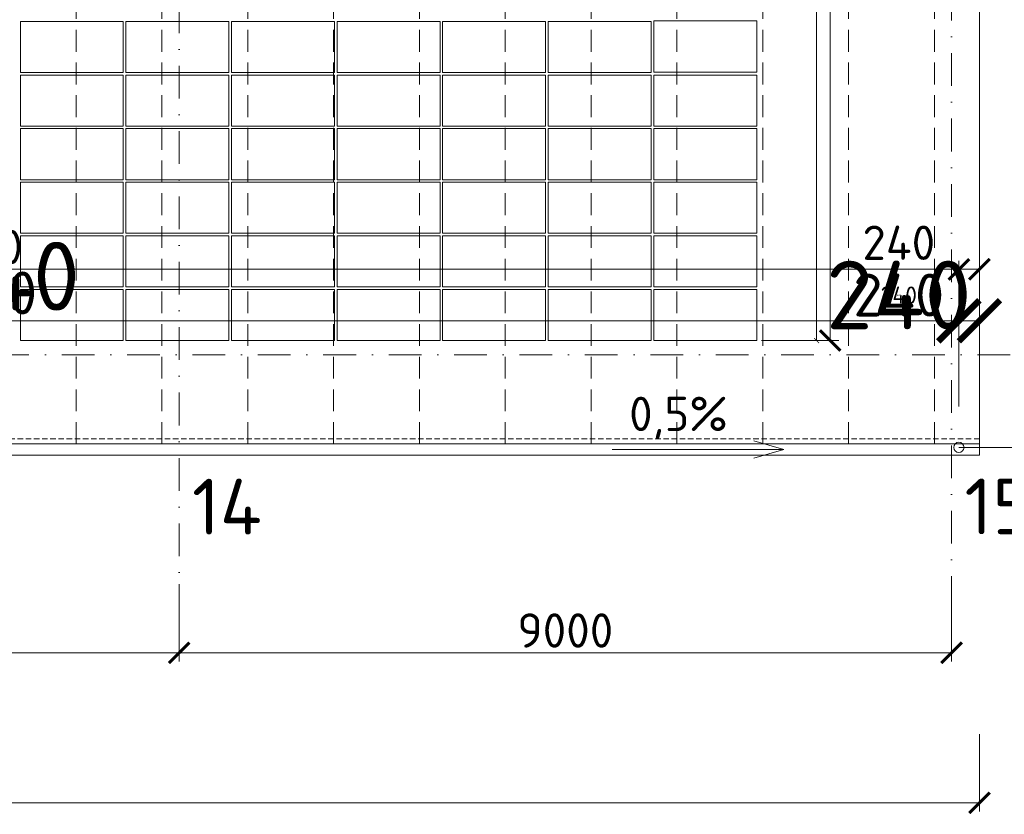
# Model space of a CAD drawing. Header units: millimetres. Extents: x -725694 to 5289369, y -1488057 to 2187451.
# Tile 206 of 256: x 127692 to 139164, y 144642 to 153905. Entities that reach past the tile are written whole.
import ezdxf

# ---------------------------------------------------------------- set-up
doc = ezdxf.new("R2010")
doc.units = ezdxf.units.MM
for name, pattern in [('CENTERX2', [101.6, 63.5, -12.7, 12.7, -12.7]), ('DASHDOT', [25.4, 12.7, -6.35, 0, -6.35]), ('DASHED', [19.05, 12.7, -6.35]), ('HIDDEN', [9.525, 6.35, -3.175]), ('ČÁRKOVANÁ', [19.05, 12.7, -6.35])]:
    doc.linetypes.add(name, pattern=pattern)
doc.layers.get('Defpoints').update_dxf_attribs({"color": 8})
for name, color, linetype, lineweight in [('___FVE_návrh var.2', 6, 'Continuous', 5), ('A99_N_kce-pod', 7, 'DASHED', 20), ('A99_N_kce-pohl', 1, 'Continuous', 9), ('A99_N_koty-200', 5, 'Continuous', 5), ('A99_N_koty-200 @ 1', 5, 'Continuous', 5), ('A99_N_koty-200 @ 10', 5, 'Continuous', 5), ('A99_N_koty-200 @ 100', 5, 'Continuous', 5), ('A99_N_koty-200 @ 200', 5, 'Continuous', 5), ('A99_N_koty-200 @ 250 (1)', 5, 'Continuous', 5), ('A99_N_koty-200 @ 250 (2)', 5, 'Continuous', 5), ('A99_N_koty-200 @ 400', 5, 'Continuous', 5), ('A99_N_koty-200 @ 50 (2)', 5, 'Continuous', 5), ('A99_N_koty-vysk', 160, 'Continuous', 5), ('A99_N_txt-popis-200', 240, 'Continuous', 5), ('A99_N_znaceni 200', 5, 'Continuous', 5), ('A99_S_osy', 1, 'CENTERX2', 5)]:
    doc.layers.add(name, color=color, linetype=linetype, lineweight=lineweight)
doc.styles.add('A99_kota', font='isocpeur.ttf', dxfattribs={"height": 2})
doc.styles.add('ad_popis 100', font='isocpeur.ttf', dxfattribs={"height": 200})
doc.dimstyles.new('A99_kota_200 new', dxfattribs={"dimscale": 200, "dimtxt": 2, "dimasz": 1.2, "dimexe": 0.5, "dimexo": 1.5, "dimgap": 0.3, "dimtad": 1, "dimdec": 0, "dimzin": 3, "dimdsep": 46, "dimtxsty": 'A99_kota', "dimblk": 'ARCHTICK', "dimcen": 2.5, "dimazin": 2, "dimtfac": 0.75, "dimtdec": 0, "dimtmove": 2, "dimatfit": 0, "dimfxl": 0, "dimtolj": 1, "dimtzin": 0, "dimlwd": 5, "dimlwe": 5, "dimarcsym": 0})

# ---------------------------------------------------------------- blocks, each defined once
blk = doc.blocks.new('_ArchTick')
at = {"color": 0, "linetype": 'ByBlock', "const_width": 0.15}
blk.add_lwpolyline([(-0.5, -0.5), (0.5, 0.5)], dxfattribs=at)
blk = doc.blocks.new('*D176')
at = {"layer": 'A99_N_koty-200', "color": 0, "linetype": 'Continuous', "lineweight": 5, "ltscale": 10, "transparency": 16777216}
for p, q in [((129550, 147325), (129550, 146425)), ((138550, 147325), (138550, 146425)), ((138550, 146525), (129550, 146525))]:
    blk.add_line(p, q, dxfattribs=at)
at = {"layer": 'Defpoints', "color": 0, "linetype": 'Continuous', "lineweight": 0, "ltscale": 10, "transparency": 16777216}
for p in [(129550, 149400), (138550, 149400), (129550, 146525)]:
    blk.add_point(p, dxfattribs=at)
at = {"layer": 'A99_N_koty-200', "color": 0, "linetype": 'Continuous', "lineweight": 5, "ltscale": 10, "transparency": 16777216, "xscale": 240, "yscale": 240, "zscale": 240, "rotation": 180}
blk.add_blockref('_ArchTick', (129550, 146525), dxfattribs=at)
at = {"layer": 'A99_N_koty-200', "color": 0, "linetype": 'Continuous', "lineweight": 5, "ltscale": 10, "transparency": 16777216, "xscale": 240, "yscale": 240, "zscale": 240}
blk.add_blockref('_ArchTick', (138550, 146525), dxfattribs=at)
at = {"layer": 'A99_N_koty-200', "color": 0, "linetype": 'Continuous', "ltscale": 10, "transparency": 16777216, "insert": (134050, 146785), "char_height": 400, "attachment_point": 5, "style": 'A99_kota'}
blk.add_mtext('\\A1;9000', dxfattribs=at)
blk = doc.blocks.new('*D177')
at = {"layer": 'A99_N_koty-200', "color": 0, "linetype": 'Continuous', "lineweight": 5, "ltscale": 10, "transparency": 16777216}
for p, q in [((120550, 147325), (120550, 146425)), ((129550, 147325), (129550, 146425)), ((129550, 146525), (120550, 146525))]:
    blk.add_line(p, q, dxfattribs=at)
at = {"layer": 'Defpoints', "color": 0, "linetype": 'Continuous', "lineweight": 0, "ltscale": 10, "transparency": 16777216}
for p in [(120550, 149400), (129550, 149400), (120550, 146525)]:
    blk.add_point(p, dxfattribs=at)
at = {"layer": 'A99_N_koty-200', "color": 0, "linetype": 'Continuous', "lineweight": 5, "ltscale": 10, "transparency": 16777216, "xscale": 240, "yscale": 240, "zscale": 240, "rotation": 180}
blk.add_blockref('_ArchTick', (120550, 146525), dxfattribs=at)
at = {"layer": 'A99_N_koty-200', "color": 0, "linetype": 'Continuous', "lineweight": 5, "ltscale": 10, "transparency": 16777216, "xscale": 240, "yscale": 240, "zscale": 240}
blk.add_blockref('_ArchTick', (129550, 146525), dxfattribs=at)
at = {"layer": 'A99_N_koty-200', "color": 0, "linetype": 'Continuous', "ltscale": 10, "transparency": 16777216, "insert": (125050, 146785), "char_height": 400, "attachment_point": 5, "style": 'A99_kota'}
blk.add_mtext('\\A1;9000', dxfattribs=at)
blk = doc.blocks.new('*D190')
at = {"layer": 'A99_N_koty-200', "color": 0, "linetype": 'Continuous', "lineweight": 5, "ltscale": 10, "transparency": 16777216}
for p, q in [((-650, 145575), (-650, 144675)), ((138876, 145575), (138876, 144675)), ((138876, 144775), (-650, 144775))]:
    blk.add_line(p, q, dxfattribs=at)
at = {"layer": 'Defpoints', "color": 0, "linetype": 'Continuous', "lineweight": 0, "ltscale": 10, "transparency": 16777216}
for p in [(-650, 148705), (138876, 148705), (-650, 144775)]:
    blk.add_point(p, dxfattribs=at)
at = {"layer": 'A99_N_koty-200', "color": 0, "linetype": 'Continuous', "lineweight": 5, "ltscale": 10, "transparency": 16777216, "xscale": 240, "yscale": 240, "zscale": 240, "rotation": 180}
blk.add_blockref('_ArchTick', (-650, 144775), dxfattribs=at)
at = {"layer": 'A99_N_koty-200', "color": 0, "linetype": 'Continuous', "lineweight": 5, "ltscale": 10, "transparency": 16777216, "xscale": 240, "yscale": 240, "zscale": 240}
blk.add_blockref('_ArchTick', (138876, 144775), dxfattribs=at)
at = {"layer": 'A99_N_koty-200', "color": 0, "linetype": 'Continuous', "ltscale": 10, "transparency": 16777216, "insert": (69113, 145035), "char_height": 400, "attachment_point": 5, "style": 'A99_kota'}
blk.add_mtext('\\A1;139526', dxfattribs=at)
blk = doc.blocks.new('*D4653')
at = {"layer": 'A99_N_koty-200', "color": 0, "linetype": 'Continuous', "lineweight": 5, "ltscale": 10, "transparency": 16777216}
for p, q in [((115495, 150195), (115495, 151095)), ((138635, 150195), (138635, 151095)), ((115495, 150995), (138635, 150995))]:
    blk.add_line(p, q, dxfattribs=at)
at = {"layer": 'Defpoints', "color": 0, "linetype": 'Continuous', "lineweight": 0, "ltscale": 10, "transparency": 16777216}
for p in [(138635, 150995), (115495, 148920), (138635, 148920)]:
    blk.add_point(p, dxfattribs=at)
at = {"layer": 'A99_N_koty-200', "color": 0, "linetype": 'Continuous', "lineweight": 5, "ltscale": 10, "transparency": 16777216, "xscale": 240, "yscale": 240, "zscale": 240, "rotation": 180}
blk.add_blockref('_ArchTick', (115495, 150995), dxfattribs=at)
at = {"layer": 'A99_N_koty-200', "color": 0, "linetype": 'Continuous', "lineweight": 5, "ltscale": 10, "transparency": 16777216, "xscale": 240, "yscale": 240, "zscale": 240}
blk.add_blockref('_ArchTick', (138635, 150995), dxfattribs=at)
at = {"layer": 'A99_N_koty-200', "color": 0, "linetype": 'Continuous', "ltscale": 10, "transparency": 16777216, "insert": (127065, 151255), "char_height": 400, "attachment_point": 5, "style": 'A99_kota'}
blk.add_mtext('\\A1;23140', dxfattribs=at)
blk = doc.blocks.new('*D4654')
at = {"layer": 'A99_N_koty-200', "color": 0, "linetype": 'Continuous', "lineweight": 5, "ltscale": 10, "transparency": 16777216}
for p, q in [((115495, 149995), (115495, 150445)), ((138635, 149995), (138635, 150445)), ((115495, 150395), (138635, 150395))]:
    blk.add_line(p, q, dxfattribs=at)
at = {"layer": 'Defpoints', "color": 0, "linetype": 'Continuous', "lineweight": 0, "ltscale": 10, "transparency": 16777216}
for p in [(138635, 150395), (115495, 148920), (138635, 148920)]:
    blk.add_point(p, dxfattribs=at)
at = {"layer": 'A99_N_koty-200', "color": 0, "linetype": 'Continuous', "lineweight": 5, "ltscale": 10, "transparency": 16777216, "xscale": 120, "yscale": 120, "zscale": 120, "rotation": 180}
blk.add_blockref('_ArchTick', (115495, 150395), dxfattribs=at)
at = {"layer": 'A99_N_koty-200', "color": 0, "linetype": 'Continuous', "lineweight": 5, "ltscale": 10, "transparency": 16777216, "xscale": 120, "yscale": 120, "zscale": 120}
blk.add_blockref('_ArchTick', (138635, 150395), dxfattribs=at)
at = {"layer": 'A99_N_koty-200', "color": 0, "linetype": 'Continuous', "ltscale": 10, "transparency": 16777216, "insert": (127065, 150525), "char_height": 200, "attachment_point": 5, "style": 'A99_kota'}
blk.add_mtext('\\A1;23140', dxfattribs=at)
blk = doc.blocks.new('*D4655')
at = {"layer": 'A99_N_koty-200', "color": 0, "linetype": 'Continuous', "lineweight": 5, "ltscale": 10, "transparency": 16777216}
for p, q in [((115495, 150391), (115495, 150395.5)), ((115495, 150395), (138635, 150395)), ((138635, 150391), (138635, 150395.5))]:
    blk.add_line(p, q, dxfattribs=at)
at = {"layer": 'Defpoints', "color": 0, "linetype": 'Continuous', "lineweight": 0, "ltscale": 10, "transparency": 16777216}
for p in [(138635, 150395), (115495, 148920), (138635, 148920)]:
    blk.add_point(p, dxfattribs=at)
at = {"layer": 'A99_N_koty-200', "color": 0, "linetype": 'Continuous', "lineweight": 5, "ltscale": 10, "transparency": 16777216, "xscale": 1.2, "yscale": 1.2, "zscale": 1.2, "rotation": 180}
blk.add_blockref('_ArchTick', (115495, 150395), dxfattribs=at)
at = {"layer": 'A99_N_koty-200', "color": 0, "linetype": 'Continuous', "lineweight": 5, "ltscale": 10, "transparency": 16777216, "xscale": 1.2, "yscale": 1.2, "zscale": 1.2}
blk.add_blockref('_ArchTick', (138635, 150395), dxfattribs=at)
at = {"layer": 'A99_N_koty-200', "color": 0, "linetype": 'Continuous', "ltscale": 10, "transparency": 16777216, "insert": (127065, 150396.3), "char_height": 2, "attachment_point": 5, "style": 'A99_kota'}
blk.add_mtext('\\A1;23140', dxfattribs=at)
blk = doc.blocks.new('*D4656')
at = {"layer": 'A99_N_koty-200', "color": 0, "linetype": 'Continuous', "lineweight": 5, "ltscale": 10, "transparency": 16777216}
for p, q in [((115495, 149520), (115495, 150595)), ((138635, 149520), (138635, 150595)), ((115495, 150395), (138635, 150395))]:
    blk.add_line(p, q, dxfattribs=at)
at = {"layer": 'Defpoints', "color": 0, "linetype": 'Continuous', "lineweight": 0, "ltscale": 10, "transparency": 16777216}
for p in [(138635, 150395), (115495, 148920), (138635, 148920)]:
    blk.add_point(p, dxfattribs=at)
at = {"layer": 'A99_N_koty-200', "color": 0, "linetype": 'Continuous', "lineweight": 5, "ltscale": 10, "transparency": 16777216, "xscale": 480, "yscale": 480, "zscale": 480, "rotation": 180}
blk.add_blockref('_ArchTick', (115495, 150395), dxfattribs=at)
at = {"layer": 'A99_N_koty-200', "color": 0, "linetype": 'Continuous', "lineweight": 5, "ltscale": 10, "transparency": 16777216, "xscale": 480, "yscale": 480, "zscale": 480}
blk.add_blockref('_ArchTick', (138635, 150395), dxfattribs=at)
at = {"layer": 'A99_N_koty-200', "color": 0, "linetype": 'Continuous', "ltscale": 10, "transparency": 16777216, "insert": (127065, 150915), "char_height": 800, "attachment_point": 5, "style": 'A99_kota'}
blk.add_mtext('\\A1;23140', dxfattribs=at)
blk = doc.blocks.new('*D4657')
at = {"layer": 'A99_N_koty-200', "color": 0, "linetype": 'Continuous', "lineweight": 5, "ltscale": 10, "transparency": 16777216}
for p, q in [((115495, 150355), (115495, 150400)), ((138635, 150355), (138635, 150400)), ((115495, 150395), (138635, 150395))]:
    blk.add_line(p, q, dxfattribs=at)
at = {"layer": 'Defpoints', "color": 0, "linetype": 'Continuous', "lineweight": 0, "ltscale": 10, "transparency": 16777216}
for p in [(138635, 150395), (115495, 148920), (138635, 148920)]:
    blk.add_point(p, dxfattribs=at)
at = {"layer": 'A99_N_koty-200', "color": 0, "linetype": 'Continuous', "lineweight": 5, "ltscale": 10, "transparency": 16777216, "xscale": 12, "yscale": 12, "zscale": 12, "rotation": 180}
blk.add_blockref('_ArchTick', (115495, 150395), dxfattribs=at)
at = {"layer": 'A99_N_koty-200', "color": 0, "linetype": 'Continuous', "lineweight": 5, "ltscale": 10, "transparency": 16777216, "xscale": 12, "yscale": 12, "zscale": 12}
blk.add_blockref('_ArchTick', (138635, 150395), dxfattribs=at)
at = {"layer": 'A99_N_koty-200', "color": 0, "linetype": 'Continuous', "ltscale": 10, "transparency": 16777216, "insert": (127065, 150408), "char_height": 20, "attachment_point": 5, "style": 'A99_kota'}
blk.add_mtext('\\A1;23140', dxfattribs=at)
blk = doc.blocks.new('*D4658')
at = {"layer": 'A99_N_koty-200', "color": 0, "linetype": 'Continuous', "lineweight": 5, "ltscale": 10, "transparency": 16777216}
for p, q in [((115495, 149395), (115495, 150520)), ((138635, 149395), (138635, 150520)), ((115495, 150395), (138635, 150395))]:
    blk.add_line(p, q, dxfattribs=at)
at = {"layer": 'Defpoints', "color": 0, "linetype": 'Continuous', "lineweight": 0, "ltscale": 10, "transparency": 16777216}
for p in [(138635, 150395), (115495, 148920), (138635, 148920)]:
    blk.add_point(p, dxfattribs=at)
at = {"layer": 'A99_N_koty-200', "color": 0, "linetype": 'Continuous', "lineweight": 5, "ltscale": 10, "transparency": 16777216, "xscale": 300, "yscale": 300, "zscale": 300, "rotation": 180}
blk.add_blockref('_ArchTick', (115495, 150395), dxfattribs=at)
at = {"layer": 'A99_N_koty-200', "color": 0, "linetype": 'Continuous', "lineweight": 5, "ltscale": 10, "transparency": 16777216, "xscale": 300, "yscale": 300, "zscale": 300}
blk.add_blockref('_ArchTick', (138635, 150395), dxfattribs=at)
at = {"layer": 'A99_N_koty-200', "color": 0, "linetype": 'Continuous', "ltscale": 10, "transparency": 16777216, "insert": (127065, 150720), "char_height": 500, "attachment_point": 5, "style": 'A99_kota'}
blk.add_mtext('\\A1;23140', dxfattribs=at)
blk = doc.blocks.new('*D4659')
at = {"layer": 'A99_N_koty-200', "color": 0, "linetype": 'Continuous', "lineweight": 5, "ltscale": 10, "transparency": 16777216}
for p, q in [((115495, 149395), (115495, 150520)), ((138635, 149395), (138635, 150520)), ((115495, 150395), (138635, 150395))]:
    blk.add_line(p, q, dxfattribs=at)
at = {"layer": 'Defpoints', "color": 0, "linetype": 'Continuous', "lineweight": 0, "ltscale": 10, "transparency": 16777216}
for p in [(138635, 150395), (115495, 148920), (138635, 148920)]:
    blk.add_point(p, dxfattribs=at)
at = {"layer": 'A99_N_koty-200', "color": 0, "linetype": 'Continuous', "lineweight": 5, "ltscale": 10, "transparency": 16777216, "xscale": 300, "yscale": 300, "zscale": 300, "rotation": 180}
blk.add_blockref('_ArchTick', (115495, 150395), dxfattribs=at)
at = {"layer": 'A99_N_koty-200', "color": 0, "linetype": 'Continuous', "lineweight": 5, "ltscale": 10, "transparency": 16777216, "xscale": 300, "yscale": 300, "zscale": 300}
blk.add_blockref('_ArchTick', (138635, 150395), dxfattribs=at)
at = {"layer": 'A99_N_koty-200', "color": 0, "linetype": 'Continuous', "ltscale": 10, "transparency": 16777216, "insert": (127065, 150720), "char_height": 500, "attachment_point": 5, "style": 'A99_kota'}
blk.add_mtext('\\A1;23140', dxfattribs=at)
blk = doc.blocks.new('*D4661')
at = {"layer": 'A99_N_koty-200', "color": 0, "linetype": 'Continuous', "lineweight": 5, "ltscale": 10, "transparency": 16777216}
for p, q in [((138635, 150195), (138635, 151095)), ((138875, 150195), (138875, 151095)), ((138635, 150995), (138875, 150995))]:
    blk.add_line(p, q, dxfattribs=at)
at = {"layer": 'Defpoints', "color": 0, "linetype": 'Continuous', "lineweight": 0, "ltscale": 10, "transparency": 16777216}
for p in [(138875, 150995), (138635, 148920), (138875, 148960)]:
    blk.add_point(p, dxfattribs=at)
at = {"layer": 'A99_N_koty-200', "color": 0, "linetype": 'Continuous', "lineweight": 5, "ltscale": 10, "transparency": 16777216, "xscale": 240, "yscale": 240, "zscale": 240, "rotation": 180}
blk.add_blockref('_ArchTick', (138635, 150995), dxfattribs=at)
at = {"layer": 'A99_N_koty-200', "color": 0, "linetype": 'Continuous', "lineweight": 5, "ltscale": 10, "transparency": 16777216, "xscale": 240, "yscale": 240, "zscale": 240}
blk.add_blockref('_ArchTick', (138875, 150995), dxfattribs=at)
at = {"layer": 'A99_N_koty-200', "color": 0, "linetype": 'Continuous', "ltscale": 10, "transparency": 16777216, "insert": (137935, 151305), "char_height": 400, "attachment_point": 5, "style": 'A99_kota'}
blk.add_mtext('\\A1;240', dxfattribs=at)
blk = doc.blocks.new('*D4662')
at = {"layer": 'A99_N_koty-200', "color": 0, "linetype": 'Continuous', "lineweight": 5, "ltscale": 10, "transparency": 16777216}
for p, q in [((138635, 149995), (138635, 150445)), ((138875, 149995), (138875, 150445)), ((138635, 150395), (138875, 150395))]:
    blk.add_line(p, q, dxfattribs=at)
at = {"layer": 'Defpoints', "color": 0, "linetype": 'Continuous', "lineweight": 0, "ltscale": 10, "transparency": 16777216}
for p in [(138875, 150395), (138635, 148920), (138875, 148960)]:
    blk.add_point(p, dxfattribs=at)
at = {"layer": 'A99_N_koty-200', "color": 0, "linetype": 'Continuous', "lineweight": 5, "ltscale": 10, "transparency": 16777216, "xscale": 120, "yscale": 120, "zscale": 120, "rotation": 180}
blk.add_blockref('_ArchTick', (138635, 150395), dxfattribs=at)
at = {"layer": 'A99_N_koty-200', "color": 0, "linetype": 'Continuous', "lineweight": 5, "ltscale": 10, "transparency": 16777216, "xscale": 120, "yscale": 120, "zscale": 120}
blk.add_blockref('_ArchTick', (138875, 150395), dxfattribs=at)
at = {"layer": 'A99_N_koty-200', "color": 0, "linetype": 'Continuous', "ltscale": 10, "transparency": 16777216, "insert": (137935, 150695), "char_height": 200, "attachment_point": 5, "style": 'A99_kota'}
blk.add_mtext('\\A1;240', dxfattribs=at)
blk = doc.blocks.new('*D4663')
at = {"layer": 'A99_N_koty-200', "color": 0, "linetype": 'Continuous', "lineweight": 5, "ltscale": 10, "transparency": 16777216}
for p, q in [((138635, 150391), (138635, 150396)), ((138635, 150395), (138875, 150395)), ((138875, 150391), (138875, 150396))]:
    blk.add_line(p, q, dxfattribs=at)
at = {"layer": 'Defpoints', "color": 0, "linetype": 'Continuous', "lineweight": 0, "ltscale": 10, "transparency": 16777216}
for p in [(138875, 150395), (138635, 148920), (138875, 148960)]:
    blk.add_point(p, dxfattribs=at)
at = {"layer": 'A99_N_koty-200', "color": 0, "linetype": 'Continuous', "lineweight": 5, "ltscale": 10, "transparency": 16777216, "xscale": 1.2, "yscale": 1.2, "zscale": 1.2, "rotation": 180}
blk.add_blockref('_ArchTick', (138635, 150395), dxfattribs=at)
at = {"layer": 'A99_N_koty-200', "color": 0, "linetype": 'Continuous', "lineweight": 5, "ltscale": 10, "transparency": 16777216, "xscale": 1.2, "yscale": 1.2, "zscale": 1.2}
blk.add_blockref('_ArchTick', (138875, 150395), dxfattribs=at)
at = {"layer": 'A99_N_koty-200', "color": 0, "linetype": 'Continuous', "ltscale": 10, "transparency": 16777216, "insert": (137935, 150695), "char_height": 2, "attachment_point": 5, "style": 'A99_kota'}
blk.add_mtext('\\A1;240', dxfattribs=at)
blk = doc.blocks.new('*D4664')
at = {"layer": 'A99_N_koty-200', "color": 0, "linetype": 'Continuous', "lineweight": 5, "ltscale": 10, "transparency": 16777216}
for p, q in [((138635, 149520), (138635, 150595)), ((138875, 149560), (138875, 150595)), ((138635, 150395), (138875, 150395))]:
    blk.add_line(p, q, dxfattribs=at)
at = {"layer": 'Defpoints', "color": 0, "linetype": 'Continuous', "lineweight": 0, "ltscale": 10, "transparency": 16777216}
for p in [(138875, 150395), (138635, 148920), (138875, 148960)]:
    blk.add_point(p, dxfattribs=at)
at = {"layer": 'A99_N_koty-200', "color": 0, "linetype": 'Continuous', "lineweight": 5, "ltscale": 10, "transparency": 16777216, "xscale": 480, "yscale": 480, "zscale": 480, "rotation": 180}
blk.add_blockref('_ArchTick', (138635, 150395), dxfattribs=at)
at = {"layer": 'A99_N_koty-200', "color": 0, "linetype": 'Continuous', "lineweight": 5, "ltscale": 10, "transparency": 16777216, "xscale": 480, "yscale": 480, "zscale": 480}
blk.add_blockref('_ArchTick', (138875, 150395), dxfattribs=at)
at = {"layer": 'A99_N_koty-200', "color": 0, "linetype": 'Continuous', "ltscale": 10, "transparency": 16777216, "insert": (137935, 150695), "char_height": 800, "attachment_point": 5, "style": 'A99_kota'}
blk.add_mtext('\\A1;240', dxfattribs=at)
blk = doc.blocks.new('*D4665')
at = {"layer": 'A99_N_koty-200', "color": 0, "linetype": 'Continuous', "lineweight": 5, "ltscale": 10, "transparency": 16777216}
for p, q in [((138635, 150355), (138635, 150400)), ((138875, 150355), (138875, 150400)), ((138635, 150395), (138875, 150395))]:
    blk.add_line(p, q, dxfattribs=at)
at = {"layer": 'Defpoints', "color": 0, "linetype": 'Continuous', "lineweight": 0, "ltscale": 10, "transparency": 16777216}
for p in [(138875, 150395), (138635, 148920), (138875, 148960)]:
    blk.add_point(p, dxfattribs=at)
at = {"layer": 'A99_N_koty-200', "color": 0, "linetype": 'Continuous', "lineweight": 5, "ltscale": 10, "transparency": 16777216, "xscale": 12, "yscale": 12, "zscale": 12, "rotation": 180}
blk.add_blockref('_ArchTick', (138635, 150395), dxfattribs=at)
at = {"layer": 'A99_N_koty-200', "color": 0, "linetype": 'Continuous', "lineweight": 5, "ltscale": 10, "transparency": 16777216, "xscale": 12, "yscale": 12, "zscale": 12}
blk.add_blockref('_ArchTick', (138875, 150395), dxfattribs=at)
at = {"layer": 'A99_N_koty-200', "color": 0, "linetype": 'Continuous', "ltscale": 10, "transparency": 16777216, "insert": (137935, 150695), "char_height": 20, "attachment_point": 5, "style": 'A99_kota'}
blk.add_mtext('\\A1;240', dxfattribs=at)
blk = doc.blocks.new('*D4666')
at = {"layer": 'A99_N_koty-200', "color": 0, "linetype": 'Continuous', "lineweight": 5, "ltscale": 10, "transparency": 16777216}
for p, q in [((138635, 149395), (138635, 150520)), ((138875, 149395), (138875, 150520)), ((138635, 150395), (138875, 150395))]:
    blk.add_line(p, q, dxfattribs=at)
at = {"layer": 'Defpoints', "color": 0, "linetype": 'Continuous', "lineweight": 0, "ltscale": 10, "transparency": 16777216}
for p in [(138875, 150395), (138635, 148920), (138875, 148960)]:
    blk.add_point(p, dxfattribs=at)
at = {"layer": 'A99_N_koty-200', "color": 0, "linetype": 'Continuous', "lineweight": 5, "ltscale": 10, "transparency": 16777216, "xscale": 300, "yscale": 300, "zscale": 300, "rotation": 180}
blk.add_blockref('_ArchTick', (138635, 150395), dxfattribs=at)
at = {"layer": 'A99_N_koty-200', "color": 0, "linetype": 'Continuous', "lineweight": 5, "ltscale": 10, "transparency": 16777216, "xscale": 300, "yscale": 300, "zscale": 300}
blk.add_blockref('_ArchTick', (138875, 150395), dxfattribs=at)
at = {"layer": 'A99_N_koty-200', "color": 0, "linetype": 'Continuous', "ltscale": 10, "transparency": 16777216, "insert": (137935, 150695), "char_height": 500, "attachment_point": 5, "style": 'A99_kota'}
blk.add_mtext('\\A1;240', dxfattribs=at)
blk = doc.blocks.new('*D4667')
at = {"layer": 'A99_N_koty-200', "color": 0, "linetype": 'Continuous', "lineweight": 5, "ltscale": 10, "transparency": 16777216}
for p, q in [((138635, 149395), (138635, 150520)), ((138875, 149395), (138875, 150520)), ((138635, 150395), (138875, 150395))]:
    blk.add_line(p, q, dxfattribs=at)
at = {"layer": 'Defpoints', "color": 0, "linetype": 'Continuous', "lineweight": 0, "ltscale": 10, "transparency": 16777216}
for p in [(138875, 150395), (138635, 148920), (138875, 148960)]:
    blk.add_point(p, dxfattribs=at)
at = {"layer": 'A99_N_koty-200', "color": 0, "linetype": 'Continuous', "lineweight": 5, "ltscale": 10, "transparency": 16777216, "xscale": 300, "yscale": 300, "zscale": 300, "rotation": 180}
blk.add_blockref('_ArchTick', (138635, 150395), dxfattribs=at)
at = {"layer": 'A99_N_koty-200', "color": 0, "linetype": 'Continuous', "lineweight": 5, "ltscale": 10, "transparency": 16777216, "xscale": 300, "yscale": 300, "zscale": 300}
blk.add_blockref('_ArchTick', (138875, 150395), dxfattribs=at)
at = {"layer": 'A99_N_koty-200', "color": 0, "linetype": 'Continuous', "ltscale": 10, "transparency": 16777216, "insert": (137935, 150695), "char_height": 500, "attachment_point": 5, "style": 'A99_kota'}
blk.add_mtext('\\A1;240', dxfattribs=at)
blk = doc.blocks.new('*D5782')
at = {"layer": 'A99_N_koty-200', "color": 0, "linetype": 'Continuous', "lineweight": 5, "transparency": 16777216}
for p, q in [((136580, 161400), (137235, 161400)), ((137135, 161400), (137135, 150165)), ((136335, 150165), (137235, 150165))]:
    blk.add_line(p, q, dxfattribs=at)
at = {"layer": 'Defpoints', "color": 0, "linetype": 'Continuous', "lineweight": 0, "transparency": 16777216}
for p in [(136280, 161400), (135840, 150165), (137135, 150165)]:
    blk.add_point(p, dxfattribs=at)
at = {"layer": 'A99_N_koty-200', "color": 0, "linetype": 'Continuous', "lineweight": 5, "transparency": 16777216, "xscale": 240, "yscale": 240, "zscale": 240}
for p, rotation in [((137135, 161400), 90), ((137135, 150165), 270)]:
    blk.add_blockref('_ArchTick', p, dxfattribs=dict(at, rotation=rotation))
at = {"layer": 'A99_N_koty-200', "color": 0, "linetype": 'Continuous', "transparency": 16777216, "insert": (136875, 155783), "char_height": 400, "attachment_point": 5, "rotation": 90, "style": 'A99_kota'}
blk.add_mtext('\\A1;11230', dxfattribs=at)
blk = doc.blocks.new('*D5783')
at = {"layer": 'A99_N_koty-200', "color": 0, "linetype": 'Continuous', "lineweight": 5, "transparency": 16777216}
for p, q in [((136778, 161400), (137003, 161400)), ((136978, 161400), (136978, 150165)), ((136778, 150165), (137003, 150165))]:
    blk.add_line(p, q, dxfattribs=at)
at = {"layer": 'Defpoints', "color": 0, "linetype": 'Continuous', "lineweight": 0, "transparency": 16777216}
for p in [(136280, 161400), (135840, 150165), (136978, 150165)]:
    blk.add_point(p, dxfattribs=at)
at = {"layer": 'A99_N_koty-200', "color": 0, "linetype": 'Continuous', "lineweight": 5, "transparency": 16777216, "xscale": 60, "yscale": 60, "zscale": 60}
for p, rotation in [((136978, 161400), 90), ((136978, 150165), 270)]:
    blk.add_blockref('_ArchTick', p, dxfattribs=dict(at, rotation=rotation))
at = {"layer": 'A99_N_koty-200', "color": 0, "linetype": 'Continuous', "transparency": 16777216, "insert": (136913, 155783), "char_height": 100, "attachment_point": 5, "rotation": 90, "style": 'A99_kota'}
blk.add_mtext('\\A1;11230', dxfattribs=at)
blk = doc.blocks.new('*U6079')
at = {"layer": 'A99_N_koty-200 @ 1', "linetype": 'Continuous', "ltscale": 10}
dim = blk.add_linear_dim(base=(138635, 150395), p1=(115495, 148920), p2=(138635, 148920), dimstyle='A99_kota_200 new', override={"dimscale": 1, "dimtix": 1, "dimtofl": 1, "dimtmove": 2, "dimatfit": 3}, dxfattribs=at)
dim.commit()
dim.dimension.update_dxf_attribs({"geometry": '*D4655', "text_midpoint": (127065, 150396.3)})
at = {"layer": 'A99_N_koty-200 @ 10', "linetype": 'Continuous', "ltscale": 10}
dim = blk.add_linear_dim(base=(138635, 150395), p1=(115495, 148920), p2=(138635, 148920), dimstyle='A99_kota_200 new', override={"dimscale": 10, "dimtix": 1, "dimtofl": 1, "dimtmove": 2, "dimatfit": 3}, dxfattribs=at)
dim.commit()
dim.dimension.update_dxf_attribs({"geometry": '*D4657', "text_midpoint": (127065, 150408)})
at = {"layer": 'A99_N_koty-200 @ 100', "linetype": 'Continuous', "ltscale": 10}
dim = blk.add_linear_dim(base=(138635, 150395), p1=(115495, 148920), p2=(138635, 148920), dimstyle='A99_kota_200 new', override={"dimscale": 100, "dimtix": 1, "dimtofl": 1, "dimtmove": 2, "dimatfit": 3}, dxfattribs=at)
dim.commit()
dim.dimension.update_dxf_attribs({"geometry": '*D4654', "text_midpoint": (127065, 150525)})
at = {"layer": 'A99_N_koty-200 @ 200', "linetype": 'Continuous', "ltscale": 10}
dim = blk.add_linear_dim(base=(138635, 150995), p1=(115495, 148920), p2=(138635, 148920), dimstyle='A99_kota_200 new', override={"dimscale": 200, "dimtix": 1, "dimtofl": 1, "dimtmove": 2, "dimatfit": 3}, dxfattribs=at)
dim.commit()
dim.dimension.update_dxf_attribs({"geometry": '*D4653', "text_midpoint": (127065, 151255)})
at = {"layer": 'A99_N_koty-200 @ 250 (1)', "linetype": 'Continuous', "ltscale": 10}
dim = blk.add_linear_dim(base=(138635, 150395), p1=(115495, 148920), p2=(138635, 148920), dimstyle='A99_kota_200 new', override={"dimscale": 250, "dimtix": 1, "dimtofl": 1, "dimtmove": 2, "dimatfit": 3}, dxfattribs=at)
dim.commit()
dim.dimension.update_dxf_attribs({"geometry": '*D4659', "text_midpoint": (127065, 150720)})
at = {"layer": 'A99_N_koty-200 @ 250 (2)', "linetype": 'Continuous', "ltscale": 10}
dim = blk.add_linear_dim(base=(138635, 150395), p1=(115495, 148920), p2=(138635, 148920), dimstyle='A99_kota_200 new', override={"dimscale": 250, "dimtix": 1, "dimtofl": 1, "dimtmove": 2, "dimatfit": 3}, dxfattribs=at)
dim.commit()
dim.dimension.update_dxf_attribs({"geometry": '*D4658', "text_midpoint": (127065, 150720)})
at = {"layer": 'A99_N_koty-200 @ 400', "linetype": 'Continuous', "ltscale": 10}
dim = blk.add_linear_dim(base=(138635, 150395), p1=(115495, 148920), p2=(138635, 148920), dimstyle='A99_kota_200 new', override={"dimscale": 400, "dimtix": 1, "dimtofl": 1, "dimtmove": 2, "dimatfit": 3}, dxfattribs=at)
dim.commit()
dim.dimension.update_dxf_attribs({"geometry": '*D4656', "text_midpoint": (127065, 150915)})
blk = doc.blocks.new('*U6080')
at = {"layer": 'A99_N_koty-200 @ 1', "linetype": 'Continuous', "ltscale": 10}
dim = blk.add_linear_dim(base=(138875, 150395), p1=(138635, 148920), p2=(138875, 148960), text='240', dimstyle='A99_kota_200 new', override={"dimscale": 1, "dimtix": 1, "dimtofl": 1, "dimtmove": 2, "dimatfit": 3}, dxfattribs=at)
dim.commit()
dim.dimension.update_dxf_attribs({"geometry": '*D4663', "text_midpoint": (137935, 150695), "dimtype": 128})
at = {"layer": 'A99_N_koty-200 @ 10', "linetype": 'Continuous', "ltscale": 10}
dim = blk.add_linear_dim(base=(138875, 150395), p1=(138635, 148920), p2=(138875, 148960), text='240', dimstyle='A99_kota_200 new', override={"dimscale": 10, "dimtix": 1, "dimtofl": 1, "dimtmove": 2, "dimatfit": 3}, dxfattribs=at)
dim.commit()
dim.dimension.update_dxf_attribs({"geometry": '*D4665', "text_midpoint": (137935, 150695), "dimtype": 128})
at = {"layer": 'A99_N_koty-200 @ 100', "linetype": 'Continuous', "ltscale": 10}
dim = blk.add_linear_dim(base=(138875, 150395), p1=(138635, 148920), p2=(138875, 148960), text='240', dimstyle='A99_kota_200 new', override={"dimscale": 100, "dimtix": 1, "dimtofl": 1, "dimtmove": 2, "dimatfit": 3}, dxfattribs=at)
dim.commit()
dim.dimension.update_dxf_attribs({"geometry": '*D4662', "text_midpoint": (137935, 150695), "dimtype": 128})
at = {"layer": 'A99_N_koty-200 @ 200', "linetype": 'Continuous', "ltscale": 10}
dim = blk.add_linear_dim(base=(138875, 150995), p1=(138635, 148920), p2=(138875, 148960), text='240', dimstyle='A99_kota_200 new', override={"dimscale": 200, "dimtix": 1, "dimtofl": 1, "dimtmove": 2, "dimatfit": 3}, dxfattribs=at)
dim.commit()
dim.dimension.update_dxf_attribs({"geometry": '*D4661', "text_midpoint": (137935, 151305), "dimtype": 128})
at = {"layer": 'A99_N_koty-200 @ 250 (1)', "linetype": 'Continuous', "ltscale": 10}
dim = blk.add_linear_dim(base=(138875, 150395), p1=(138635, 148920), p2=(138875, 148960), text='240', dimstyle='A99_kota_200 new', override={"dimscale": 250, "dimtix": 1, "dimtofl": 1, "dimtmove": 2, "dimatfit": 3}, dxfattribs=at)
dim.commit()
dim.dimension.update_dxf_attribs({"geometry": '*D4667', "text_midpoint": (137935, 150695), "dimtype": 128})
at = {"layer": 'A99_N_koty-200 @ 250 (2)', "linetype": 'Continuous', "ltscale": 10}
dim = blk.add_linear_dim(base=(138875, 150395), p1=(138635, 148920), p2=(138875, 148960), text='240', dimstyle='A99_kota_200 new', override={"dimscale": 250, "dimtix": 1, "dimtofl": 1, "dimtmove": 2, "dimatfit": 3}, dxfattribs=at)
dim.commit()
dim.dimension.update_dxf_attribs({"geometry": '*D4666', "text_midpoint": (137935, 150695), "dimtype": 128})
at = {"layer": 'A99_N_koty-200 @ 400', "linetype": 'Continuous', "ltscale": 10}
dim = blk.add_linear_dim(base=(138875, 150395), p1=(138635, 148920), p2=(138875, 148960), text='240', dimstyle='A99_kota_200 new', override={"dimscale": 400, "dimtix": 1, "dimtofl": 1, "dimtmove": 2, "dimatfit": 3}, dxfattribs=at)
dim.commit()
dim.dimension.update_dxf_attribs({"geometry": '*D4664', "text_midpoint": (137935, 150695), "dimtype": 128})
blk = doc.blocks.new('*U6435')
at = {"layer": 'A99_N_koty-200 @ 200', "linetype": 'Continuous'}
dim = blk.add_linear_dim(base=(137135, 150165), p1=(136280, 161400), p2=(135840, 150165), angle=90, text='11230', dimstyle='A99_kota_200 new', override={"dimscale": 200, "dimtix": 1, "dimtofl": 1, "dimtmove": 2, "dimatfit": 0}, dxfattribs=at)
dim.commit()
dim.dimension.update_dxf_attribs({"geometry": '*D5782', "text_midpoint": (136875, 155782.5)})
at = {"layer": 'A99_N_koty-200 @ 50 (2)', "linetype": 'Continuous'}
dim = blk.add_linear_dim(base=(136977.5, 150165), p1=(136280, 161400), p2=(135840, 150165), angle=90, text='11230', dimstyle='A99_kota_200 new', override={"dimscale": 50, "dimtix": 1, "dimtofl": 1, "dimtmove": 2, "dimatfit": 0}, dxfattribs=at)
dim.commit()
dim.dimension.update_dxf_attribs({"geometry": '*D5783', "text_midpoint": (136912.5, 155782.5)})

msp = doc.modelspace()

# ---------------------------------------------------------------- linework, layer by layer
at = {"layer": '___FVE_návrh var.2', "lineweight": 5, "ltscale": 2}
for points in [[(128900, 153885), (128900, 153290), (127700, 153290), (127700, 153885)], [(130130, 153885), (130130, 153290), (128930, 153290), (128930, 153885)], [(131360, 153885), (131360, 153290), (130160, 153290), (130160, 153885)], [(131390, 153885), (131390, 153290), (132590, 153290), (132590, 153885)], [(132620, 153885), (132620, 153290), (133820, 153290), (133820, 153885)], [(133850, 153885), (133850, 153290), (135050, 153290), (135050, 153885)], [(136280, 153890), (136280, 153295), (135080, 153295), (135080, 153890)], [(128900, 153260), (128900, 152665), (127700, 152665), (127700, 153260)], [(130130, 153260), (130130, 152665), (128930, 152665), (128930, 153260)], [(131360, 153260), (131360, 152665), (130160, 152665), (130160, 153260)], [(131390, 153260), (131390, 152665), (132590, 152665), (132590, 153260)], [(132620, 153260), (132620, 152665), (133820, 152665), (133820, 153260)], [(133850, 153260), (133850, 152665), (135050, 152665), (135050, 153260)], [(136280, 153260), (136280, 152665), (135080, 152665), (135080, 153260)], [(128900, 152635), (128900, 152040), (127700, 152040), (127700, 152635)], [(130130, 152635), (130130, 152040), (128930, 152040), (128930, 152635)], [(131360, 152635), (131360, 152040), (130160, 152040), (130160, 152635)], [(131390, 152635), (131390, 152040), (132590, 152040), (132590, 152635)], [(132620, 152635), (132620, 152040), (133820, 152040), (133820, 152635)], [(133850, 152635), (133850, 152040), (135050, 152040), (135050, 152635)], [(136280, 152635), (136280, 152040), (135080, 152040), (135080, 152635)], [(128900, 152010), (128900, 151415), (127700, 151415), (127700, 152010)], [(130130, 152010), (130130, 151415), (128930, 151415), (128930, 152010)], [(131360, 152010), (131360, 151415), (130160, 151415), (130160, 152010)], [(131390, 152010), (131390, 151415), (132590, 151415), (132590, 152010)], [(132620, 152010), (132620, 151415), (133820, 151415), (133820, 152010)], [(133850, 152010), (133850, 151415), (135050, 151415), (135050, 152010)], [(136280, 152010), (136280, 151415), (135080, 151415), (135080, 152010)], [(128900, 151385), (128900, 150790), (127700, 150790), (127700, 151385)], [(130130, 151385), (130130, 150790), (128930, 150790), (128930, 151385)], [(131360, 151385), (131360, 150790), (130160, 150790), (130160, 151385)], [(131390, 151385), (131390, 150790), (132590, 150790), (132590, 151385)], [(132620, 151385), (132620, 150790), (133820, 150790), (133820, 151385)], [(133850, 151385), (133850, 150790), (135050, 150790), (135050, 151385)], [(136280, 151385), (136280, 150790), (135080, 150790), (135080, 151385)], [(128900, 150760), (128900, 150165), (127700, 150165), (127700, 150760)], [(130130, 150760), (130130, 150165), (128930, 150165), (128930, 150760)], [(131360, 150760), (131360, 150165), (130160, 150165), (130160, 150760)], [(131390, 150760), (131390, 150165), (132590, 150165), (132590, 150760)], [(132620, 150760), (132620, 150165), (133820, 150165), (133820, 150760)], [(133850, 150760), (133850, 150165), (135050, 150165), (135050, 150760)], [(136280, 150760), (136280, 150165), (135080, 150165), (135080, 150760)]]:
    msp.add_lwpolyline(points, close=True, dxfattribs=at)
at = {"layer": 'A99_N_kce-pod', "linetype": 'HIDDEN', "lineweight": 5, "ltscale": 10}
msp.add_lwpolyline([(138875.5, 149020), (-600, 149020)], dxfattribs=at)
at = {"layer": 'A99_N_kce-pohl', "linetype": 'Continuous', "ltscale": 25}
msp.add_lwpolyline([(7180, 174440), (-650, 174440), (-650, 148960), (138875, 148960), (138875, 176350)], dxfattribs=at)
at = {"layer": 'A99_N_kce-pohl', "color": 254, "linetype": 'ČÁRKOVANÁ', "lineweight": 5, "ltscale": 20, "true_color": 0xffd9cc}
for points in [[(128350, 148960), (128350, 148960), (128350, 174145)], [(129350, 148960), (129350, 148960), (129350, 174145)], [(130350, 148960), (130350, 148960), (130350, 174145)], [(131350, 148960), (131350, 148960), (131350, 174145)], [(132350, 148960), (132350, 148960), (132350, 174145)], [(133350, 148960), (133350, 148960), (133350, 174145)], [(134350, 148960), (134350, 148960), (134350, 174145)], [(135350, 148960), (135350, 148960), (135350, 174145)], [(136350, 148960), (136350, 148960), (136350, 174145)], [(137350, 148960), (137350, 148960), (137350, 174145)], [(138350, 148960), (138350, 148960), (138350, 174145)]]:
    msp.add_lwpolyline(points, dxfattribs=at)
at = {"layer": 'A99_N_kce-pohl', "linetype": 'Continuous'}
for points in [[(138875, 148960), (138875, 148830)], [(138875, 148830), (-650, 148830)]]:
    msp.add_lwpolyline(points, dxfattribs=at)
msp.add_circle((138635, 148920), 60, dxfattribs=at)
at = {"layer": 'A99_N_koty-vysk'}
for points in [[(136595, 148895), (136245, 148995)], [(136595, 148895), (134595, 148895)], [(136595, 148895), (136245, 148795)]]:
    msp.add_lwpolyline(points, dxfattribs=at)
at = {"layer": 'A99_N_znaceni 200', "lineweight": 5}
msp.add_lwpolyline([(140167.5, 147876.5), (140167.5, 148920), (138635, 148920)], dxfattribs=at)
at = {"layer": 'A99_S_osy', "linetype": 'DASHDOT', "lineweight": 5, "ltscale": 30}
for points in [[(138550, 250300), (138550, 146890)], [(129550, 146890), (129550, 179215)], [(152950, 150000), (-2645, 150000)]]:
    msp.add_lwpolyline(points, dxfattribs=at)

# ---------------------------------------------------------------- block references
at = {"layer": 'A99_N_koty-200', "color": 3, "linetype": 'Continuous', "lineweight": 0}
for name in ['*U6435', '*U6080', '*U6079']:
    msp.add_blockref(name, (0, 0), dxfattribs=at)

# ---------------------------------------------------------------- texts
at = {"layer": 'A99_N_koty-vysk', "insert": (135942, 149510), "char_height": 400, "attachment_point": 3, "style": 'ad_popis 100'}
msp.add_mtext_dynamic_manual_height_columns('0,5%', width=673.852, gutter_width=2000, heights=[0], dxfattribs=at)
at = {"layer": 'A99_N_txt-popis-200', "color": 1, "lineweight": 0, "char_height": 650, "attachment_point": 1, "style": 'ad_popis 100'}
for s, insert in [('14', (129700, 148553.5)), ('15', (138700, 148556.7))]:
    msp.add_mtext_dynamic_manual_height_columns(s, width=832.5, gutter_width=1000, heights=[0], dxfattribs=dict(at, insert=insert))

# ---------------------------------------------------------------- dimensions: what is measured, and where the dimension line sits
at = {"layer": 'A99_N_koty-200 @ 200', "linetype": 'Continuous', "ltscale": 10}
for base, p1, p2, picture, middle in [((120550, 146525), (129550, 149400), (120550, 149400), '*D177', (125050, 146785)), ((129550, 146525), (138550, 149400), (129550, 149400), '*D176', (134050, 146785)), ((-650, 144775), (138875.5457, 148705), (-650, 148705), '*D190', (69112.7728, 145035))]:
    dim = msp.add_linear_dim(base=base, p1=p1, p2=p2, angle=180, dimstyle='A99_kota_200 new', override={"dimscale": 200, "dimtix": 1, "dimtofl": 1, "dimtmove": 1, "dimatfit": 1}, dxfattribs=at)
    dim.commit()
    dim.dimension.update_dxf_attribs({"geometry": picture, "text_midpoint": middle})

doc.saveas('drawing.dxf')
